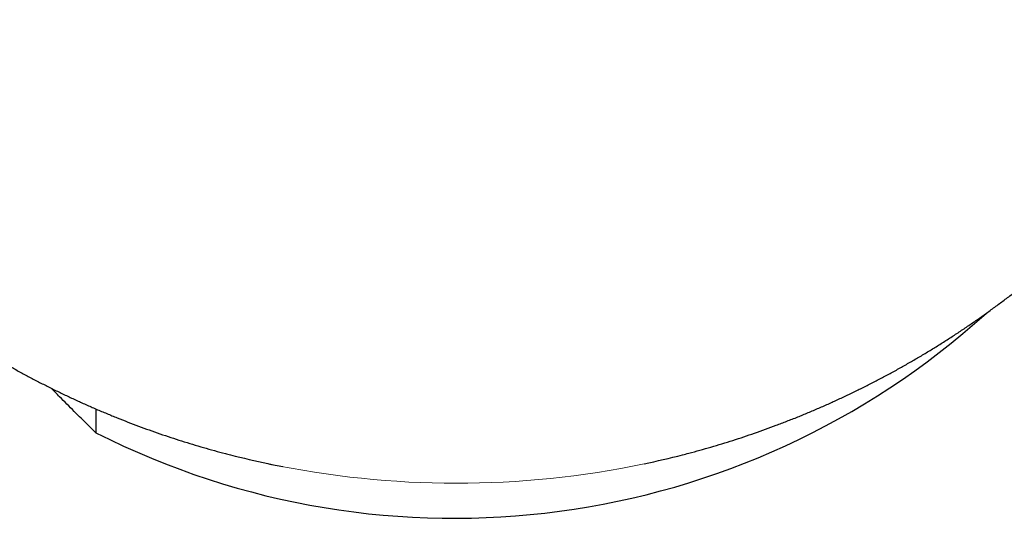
# Model space of a CAD drawing. Header units: millimetres. Extents: x 8 to 611, y 12 to 550.
# Tile 30 of 61: x 313 to 329, y 109 to 117. Entities that reach past the tile are written whole.
import ezdxf

# ---------------------------------------------------------------- set-up
doc = ezdxf.new("R2010")
doc.units = ezdxf.units.MM

msp = doc.modelspace()

# ---------------------------------------------------------------- linework, layer by layer
at = {"color": 7, "linetype": 'Continuous', "lineweight": 30}
msp.add_line((313.867, 110.745), (313.867, 110.34), dxfattribs=at)
for centre, radius, start, end in [((319.962, 122.388), 13.502, 243.1613, 312.1046), ((319.934, 124.725), 15.236, 255.6386, 258.0991), ((320.064, 124.736), 15.248, 281.8458, 284.3678)]:
    msp.add_arc(centre, radius, start, end, dxfattribs=at)
at = {"color": 252, "linetype": 'Continuous', "lineweight": 0}
msp.add_arc((320, 125.091), 15.609, 258.138, 281.8071, dxfattribs=at)
at = {"color": 7, "linetype": 'Continuous', "lineweight": 30}
for points, knots in [([(306.5, 117.364), (306.508, 117.35), (306.548, 117.279), (306.621, 117.153), (306.719, 116.988), (306.819, 116.824), (306.921, 116.661), (307.025, 116.5), (307.131, 116.339), (307.24, 116.18), (307.35, 116.023), (307.462, 115.866), (307.576, 115.711), (307.692, 115.558), (307.81, 115.406), (307.93, 115.255), (308.052, 115.106), (308.175, 114.958), (308.301, 114.812), (308.428, 114.667), (308.557, 114.524), (308.688, 114.382), (308.821, 114.242), (308.955, 114.104), (309.092, 113.968), (309.229, 113.833), (309.369, 113.699), (309.51, 113.568), (309.653, 113.438), (309.798, 113.31), (309.944, 113.184), (310.092, 113.06), (310.241, 112.937), (310.392, 112.817), (310.544, 112.698), (310.698, 112.581), (310.853, 112.466), (311.01, 112.353), (311.168, 112.242), (311.328, 112.132), (311.489, 112.025), (311.651, 111.92), (311.815, 111.817), (311.979, 111.716), (312.146, 111.617), (312.313, 111.52), (312.482, 111.425), (312.651, 111.332), (312.822, 111.241), (312.995, 111.153), (313.168, 111.066), (313.342, 110.982), (313.518, 110.9), (313.694, 110.82), (313.871, 110.742), (314.05, 110.667), (314.229, 110.594), (314.409, 110.523), (314.591, 110.454), (314.773, 110.387), (314.956, 110.323), (315.139, 110.261), (315.324, 110.202), (315.509, 110.144), (315.695, 110.089), (315.882, 110.037), (316.035, 109.995), (316.126, 109.972), (316.155, 109.965)], [0, 0, 0, 0, 0.004116, 0.019477, 0.034843, 0.050212, 0.065586, 0.080963, 0.096344, 0.111729, 0.127117, 0.142509, 0.157904, 0.173302, 0.188704, 0.204109, 0.219517, 0.234928, 0.250342, 0.265759, 0.281178, 0.296601, 0.312026, 0.327454, 0.342885, 0.358318, 0.373754, 0.389192, 0.404633, 0.420076, 0.435521, 0.450969, 0.466419, 0.481872, 0.497327, 0.512784, 0.528243, 0.543704, 0.559167, 0.574633, 0.5901, 0.60557, 0.621042, 0.636515, 0.651991, 0.667469, 0.682948, 0.69843, 0.713913, 0.729398, 0.744886, 0.760375, 0.775866, 0.791359, 0.806853, 0.82235, 0.837848, 0.853348, 0.86885, 0.884354, 0.89986, 0.915367, 0.930876, 0.946387, 0.9619, 0.977415, 0.992932, 1, 1, 1, 1]), ([(323.847, 109.965), (323.883, 109.974), (323.983, 110), (324.144, 110.044), (324.332, 110.097), (324.519, 110.153), (324.706, 110.211), (324.891, 110.271), (325.076, 110.334), (325.26, 110.399), (325.444, 110.467), (325.626, 110.537), (325.808, 110.609), (325.989, 110.683), (326.169, 110.76), (326.348, 110.839), (326.526, 110.92), (326.703, 111.004), (326.879, 111.09), (327.054, 111.178), (327.228, 111.268), (327.401, 111.36), (327.573, 111.455), (327.743, 111.552), (327.913, 111.651), (328.081, 111.752), (328.248, 111.856), (328.414, 111.962), (328.578, 112.069), (328.741, 112.179), (328.903, 112.291), (329.063, 112.405), (329.222, 112.521), (329.38, 112.639), (329.536, 112.76), (329.69, 112.882), (329.844, 113.006), (329.995, 113.133), (330.145, 113.261), (330.294, 113.391), (330.441, 113.523), (330.586, 113.658), (330.73, 113.794), (330.872, 113.932), (331.013, 114.072), (331.152, 114.214), (331.289, 114.358), (331.424, 114.503), (331.558, 114.651), (331.689, 114.8), (331.819, 114.952), (331.948, 115.105), (332.074, 115.26), (332.199, 115.416), (332.321, 115.575), (332.442, 115.735), (332.561, 115.897), (332.678, 116.061), (332.793, 116.227), (332.906, 116.395), (333.017, 116.564), (333.126, 116.736), (333.23, 116.903), (333.328, 117.066), (333.417, 117.218), (333.473, 117.317), (333.5, 117.364)], [0, 0, 0, 0, 0.008959, 0.024572, 0.040189, 0.05581, 0.071433, 0.08706, 0.102691, 0.118325, 0.133962, 0.149604, 0.165249, 0.180898, 0.196551, 0.212209, 0.227871, 0.243537, 0.259208, 0.274883, 0.290563, 0.306248, 0.321939, 0.337634, 0.353336, 0.369042, 0.384755, 0.400474, 0.416198, 0.43193, 0.447668, 0.463413, 0.479165, 0.494925, 0.510693, 0.526469, 0.542253, 0.558046, 0.573849, 0.589661, 0.605483, 0.621315, 0.637159, 0.653015, 0.668882, 0.684763, 0.700657, 0.716566, 0.73249, 0.74843, 0.764387, 0.780362, 0.796357, 0.812373, 0.828411, 0.844474, 0.860562, 0.876679, 0.892827, 0.909008, 0.925226, 0.941486, 0.95779, 0.972446, 0.987099, 1, 1, 1, 1]), ([(313.867, 110.34), (313.805, 110.4), (313.682, 110.52), (313.476, 110.724), (313.284, 110.916), (313.154, 111.049), (313.107, 111.097)], [0, 0, 0, 0, 0.244399, 0.488798, 0.815102, 1, 1, 1, 1]), ([(316.792, 109.816), (316.834, 109.807), (316.919, 109.789), (317.004, 109.773), (317.048, 109.764)], [0, 0, 0, 0, 0.489859, 1, 1, 1, 1])]:
    msp.add_open_spline(points, degree=3, knots=knots, dxfattribs=at)

doc.saveas('drawing.dxf')
